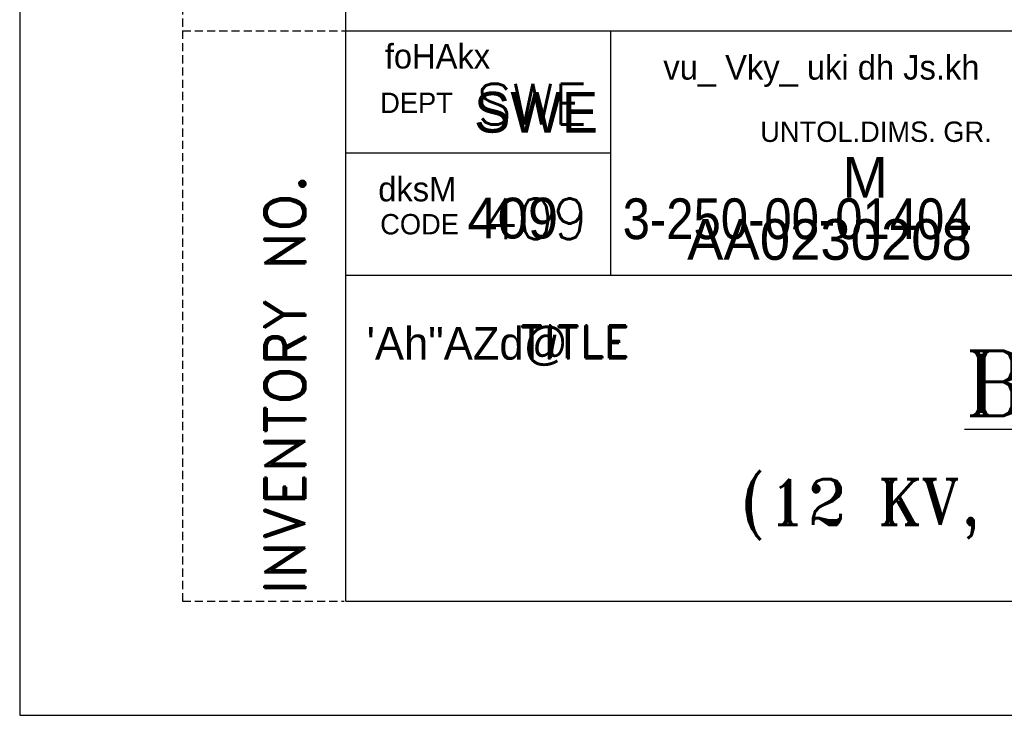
# Model space of a CAD drawing. Extents: x -428 to -177, y -798 to -501.
# Tile 1 of 6: x -428 to -368, y -798 to -755. Entities that reach past the tile are written whole.
import ezdxf
from ezdxf.enums import TextEntityAlignment as Align

# ---------------------------------------------------------------- set-up
doc = ezdxf.new("R2010")
doc.units = 0
doc.header["$MEASUREMENT"] = 0
doc.linetypes.add('DASHED', pattern=[0.75, 0.5, -0.25])
doc.layers.get('0').update_dxf_attribs({"linetype": 'CONTINUOUS'})
for name, color, linetype in [('3', 1, 'CONTINUOUS'), ('TEXT', 3, 'CONTINUOUS'), ('TXT', 2, 'CONTINUOUS')]:
    doc.layers.add(name, color=color, linetype=linetype)
doc.styles.add('HINDI', font='hindi')
doc.styles.add('ROMAND', font='romand')
doc.styles.add('ROMANS', font='romans')
doc.styles.add('ROMANT', font='romant.shx')

# ---------------------------------------------------------------- blocks, each defined once
blk = doc.blocks.new('A4')
for p, q in [((0, 297), (0, 0)), ((20, 290), (20, 7)), ((20, 42), (203, 42)), ((36.272, 27), (36.272, 42)), ((36.272, 34.5), (20, 34.5)), ((20, 27), (203, 27)), ((20.007, 7), (203, 7)), ((0, 0), (210, 0))]:
    blk.add_line(p, q)
at = {"linetype": 'DASHED'}
for p, q in [((10, 117), (10, 7)), ((10, 42), (20, 42)), ((10, 7), (19.913, 7))]:
    blk.add_line(p, q, dxfattribs=at)
at = {"style": 'HINDI'}
for s, height, p in [('foHAkx', 1.5, (22.406, 39.688)), ('dksM', 1.5, (22.005, 31.539)), ('\'Ah"AZd@', 2, (21.292, 21.824))]:
    blk.add_text(s, height=height, dxfattribs=at).set_placement(p)
at = {"color": 11, "style": 'HINDI'}
blk.add_text('vu_ Vky_ uki dh Js.kh', height=1.5, dxfattribs=at).set_placement((39.504, 39.008))
at = {"style": 'ROMANS'}
for tag, p, width in [('SHTNO', (13.782, 110.329), 0.8), ('REV_NO', (13.803, 101.042), 0.8), ('DRG_NO', (13.882, 72.696), 0.9)]:
    blk.add_attdef(tag, p, '', height=2.8, rotation=90, dxfattribs=dict(at, width=width))
at = {"color": 7, "style": 'ROMANS'}
for tag, height, p in [('DRN_BY', 2, (149.817, 56.824)), ('DRN_DATE', 1.5, (180.802, 56.66)), ('CHD_BY', 2, (149.817, 50.816)), ('CHD_DATE', 1.5, (180.705, 51.144)), ('APP_BY', 2, (149.817, 44.808)), ('APP_DATE', 1.5, (180.705, 44.644)), ('ITNO', 2.5, (181.697, 30.871)), ('SCALE', 2.5, (100.766, 30.215)), ('NOIT', 2.5, (197.036, 30.379)), ('REFTOASSY', 2.5, (147.44, 29.599)), ('REV_NO', 3.5, (197.304, 16.454)), ('SHTNO', 2.5, (157.787, 10.064)), ('NOSHT', 2.5, (199.431, 10.041))]:
    blk.add_attdef(tag, text='', height=height, dxfattribs=at).set_placement(p, align=Align.MIDDLE)
for tag, p, height in [('DRN_SIGN', (159.637, 55.294), 1), ('CHD_SIGN', (159.199, 49.178), 1), ('APP_SIGN', (159.199, 43.062), 1), ('TITLE1', (42.347, 16.763), 3.5), ('TITLE2', (42.347, 10.547), 3.5)]:
    blk.add_attdef(tag, p, '', height=height, dxfattribs=at)
at = {"color": 7, "style": 'ROMANS', "width": 0.8}
blk.add_attdef('WEIGHT', text='', height=2.3, dxfattribs=at).set_placement((119.668, 29.961), align=Align.MIDDLE)
at = {"color": 7, "style": 'ROMANS', "width": 1.5}
blk.add_attdef('DRG_NO', (133.585, 15.092), '', height=3.5, dxfattribs=at)
at = {"layer": 'TEXT'}
for s, height, style, p in [('SWE', 2.5, 'ROMANS', (28.07, 36.257)), ('409', 2.5, 'ROMANS', (28.448, 29.219)), ('TITLE', 2, 'ROMAND', (30.689, 21.912))]:
    blk.add_text(s, height=height, dxfattribs=dict(at, style=style)).set_placement(p)
for s, p in [('DEPT', (22.126, 36.956)), ('UNTOL.DIMS. GR.', (45.448, 35.184)), ('CODE', (22.126, 29.509))]:
    blk.add_text(s, height=1.25, dxfattribs=at).set_placement(p)
at = {"layer": 'TEXT', "style": 'ROMAND'}
blk.add_text('INVENTORY NO. ', height=2.5, rotation=90, dxfattribs=at).set_placement((17.528, 7.386))
at = {"layer": 'TEXT', "width": 0.9}
blk.add_text('3-250-00-01404', height=2.5, dxfattribs=at).set_placement((37.005, 29.219))

msp = doc.modelspace()

# ---------------------------------------------------------------- block references
at = {"layer": '3', "ltscale": 5}
msp.add_blockref('A4', (-428.475, -797.581), dxfattribs=at)

# ---------------------------------------------------------------- texts
at = {"layer": 'TXT', "linetype": 'Continuous'}
for s, p in [('SWE', (-400.59, -761.827)), ('M', (-377.985, -765.823)), ('409', (-401.005, -768.323)), ('AA0230208', (-387.515, -769.632))]:
    msp.add_text(s, height=2.5, dxfattribs=at).set_placement(p)
at = {"layer": 'TXT', "linetype": 'Continuous', "style": 'ROMANT'}
for s, height, p in [('%%uBOSS M10', 4, (-370.492, -779.215)), ('(12 KV, VCB OUTDOOR KIOSK)', 2.8, (-384.216, -785.885))]:
    msp.add_text(s, height=height, dxfattribs=at).set_placement(p)

doc.saveas('drawing.dxf')
